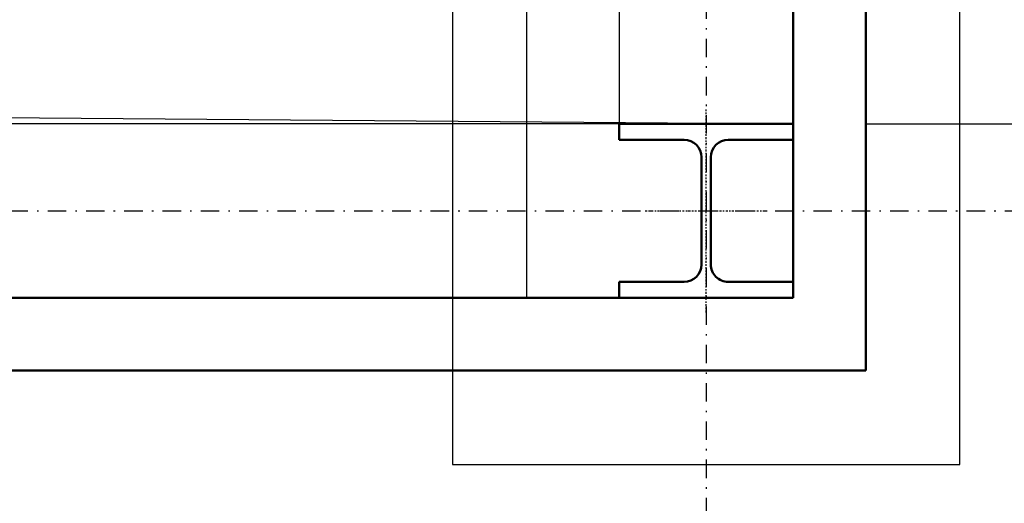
# Model space of a CAD drawing. Header units: centimetres. Extents: x 0 to 55409, y -2708 to 14680.
# Tile 145 of 215: x 51025 to 51093, y 4500 to 4534. Entities that reach past the tile are written whole.
import ezdxf

# ---------------------------------------------------------------- set-up
doc = ezdxf.new("R2010")
doc.units = ezdxf.units.CM
doc.header["$LTSCALE"] = 0.01
for name, pattern in [('Ciągłe', [0]), ('DASHDOT', [25.4, 12.7, -6.35, 0, -6.35]), ('DASHDOT2', [12.7, 6.35, -3.175, 0, -3.175])]:
    doc.linetypes.add(name, pattern=pattern)
for name, color, linetype in [('A-Grid', 191, 'DASHDOT2'), ('A-konstrukcja', 7, 'Continuous'), ('CKOPIS_WIDOK', 3, 'Continuous'), ('CKSCIANY_WIDOK', 7, 'Ciągłe'), ('CSPROFILE_OSIE', 1, 'DASHDOT')]:
    doc.layers.add(name, color=color, linetype=linetype)
doc.layers.add('CKPOM_POWIERZ', color=1, linetype='Continuous', plot=False)
doc.layers.add('CKSCIANY_PRZEKR', color=6, linetype='Continuous', lineweight=50)
doc.layers.add('CSPROFILE_PRZEKR', color=4, linetype='Continuous', lineweight=50)

# ---------------------------------------------------------------- blocks, each defined once
blk = doc.blocks.new('A$7E8814A102C37C')
at = {"layer": 'A-Grid', "ltscale": 20}
blk.add_line((-367, -1667), (3350, -1667), dxfattribs=at)
blk.add_lwpolyline([(1500, -50), (1500, -2068)], dxfattribs=at)
at = {"layer": 'CKOPIS_WIDOK'}
for points in [[(-11, -406), (1511, -406), (1511, -1678), (-11, -1678)], [(-6, -411), (1506, -411), (1506, -1673), (-6, -1673)]]:
    blk.add_lwpolyline(points, close=True, dxfattribs=at)
blk = doc.blocks.new('A$7E8814B27261F1')
at = {"color": 7, "linetype": 'Continuous'}
for p, q in [((0, 0), (0, 375)), ((200, 0), (0, 0))]:
    blk.add_line(p, q, dxfattribs=at)
blk = doc.blocks.new('CK_S_EXT_HEBHEB120')
for p, q in [((-60, 60), (60, 60)), ((-60, 60), (-60, 49)), ((60, 60), (60, 49)), ((-60, 49), (-15.25, 49)), ((60, 49), (15.25, 49)), ((-3.25, -37), (-3.25, 37)), ((3.25, -37), (3.25, 37)), ((-60, -60), (-60, -49)), ((-60, -49), (-15.25, -49)), ((60, -49), (15.25, -49)), ((60, -60), (60, -49)), ((-60, -60), (60, -60))]:
    blk.add_line(p, q)
for centre, start, end in [((-15.25, 37), 0, 90), ((15.25, 37), 90, 180), ((-15.25, -37), 270, 0), ((15.25, -37), 180, 270)]:
    blk.add_arc(centre, 12, start, end)

msp = doc.modelspace()

# ---------------------------------------------------------------- linework, layer by layer
at = {"layer": 'CKPOM_POWIERZ'}
msp.add_lwpolyline([(49578.82, 5776.604), (49578.82, 5764.604), (49566.82, 5764.604), (49566.82, 4526.604), (49601.929, 4526.604), (49601.929, 4534.625), (50060.429, 4534.625), (51078.82, 4526.604)], dxfattribs=at)
for points in [[(49578.82, 5764.604), (51066.82, 5764.604), (51066.82, 4526.604), (49578.82, 4526.604)], [(51083.82, 4526.604), (52566.82, 4526.604), (52566.82, 5764.604), (51083.82, 5764.604)]]:
    msp.add_lwpolyline(points, close=True, dxfattribs=at)
at = {"layer": 'CKSCIANY_PRZEKR'}
for p, q in [((51078.82, 5095.604), (51078.82, 4514.604)), ((51083.82, 5095.604), (51083.82, 4509.604)), ((51078.82, 4514.604), (51022.929, 4514.604)), ((51083.82, 4509.604), (51017.929, 4509.604))]:
    msp.add_line(p, q, dxfattribs=at)
at = {"layer": 'CKSCIANY_WIDOK'}
msp.add_lwpolyline([(51055.32, 4503.104), (51090.32, 4503.104), (51090.32, 4538.104), (51055.32, 4538.104)], close=True, dxfattribs=at)
at = {"layer": 'CSPROFILE_OSIE'}
for p, q in [((51072.82, 4513.604), (51072.82, 4527.604)), ((51068.62, 4520.604), (51077.02, 4520.604))]:
    msp.add_line(p, q, dxfattribs=at)

# ---------------------------------------------------------------- block references
at = {"layer": 'A-Grid', "lineweight": -3}
msp.add_blockref('A$7E8814A102C37C', (49572.82, 6187.604), dxfattribs=at)
at = {"layer": 'A-konstrukcja', "xscale": 0.1, "yscale": 0.1, "zscale": 0.1, "rotation": 89.99999999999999}
msp.add_blockref('A$7E8814B27261F1', (51060.429, 4514.625), dxfattribs=at)
at = {"layer": 'CSPROFILE_PRZEKR', "xscale": 0.1, "yscale": 0.1, "zscale": 0.1, "rotation": 359.9999999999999}
msp.add_blockref('CK_S_EXT_HEBHEB120', (51072.82, 4520.604), dxfattribs=at)

doc.saveas('drawing.dxf')
